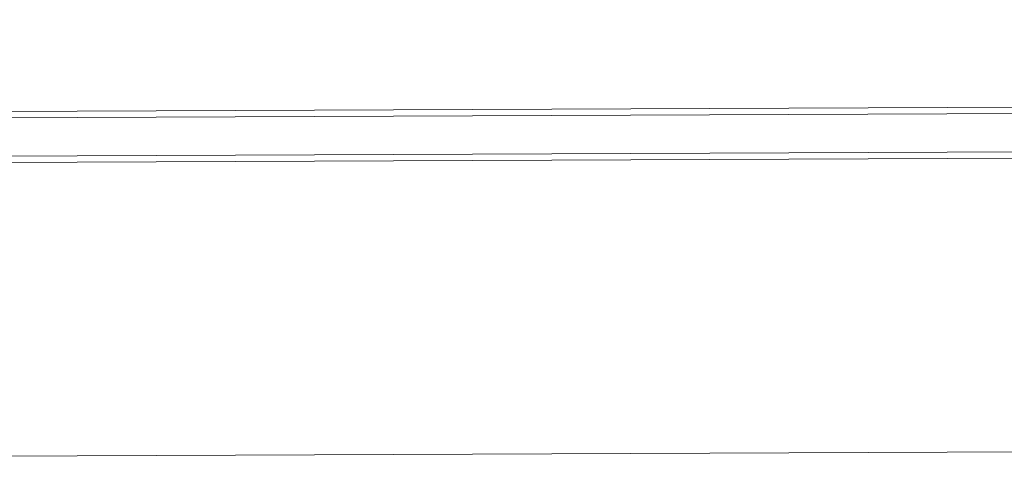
# Model space of a CAD drawing. Header units: millimetres. Extents: x 21148.2 to 21239.2, y 30135 to 30201.8.
# Tile 157 of 189: x 21217.1942 to 21217.2712, y 30166.6527 to 30166.6871. Entities that reach past the tile are written whole.
import ezdxf

# ---------------------------------------------------------------- set-up
doc = ezdxf.new("R2010")
doc.units = ezdxf.units.MM
doc.layers.add('AR-T1E-20-L1$0$BIAL - T1E - LT - 001 - AR - DWG - 0134 & 138$0$EAST PTB LVL-1-FACADE$0$Cladding', color=7, linetype='Continuous', lineweight=13)

msp = doc.modelspace()

# ---------------------------------------------------------------- linework, layer by layer
at = {"layer": 'AR-T1E-20-L1$0$BIAL - T1E - LT - 001 - AR - DWG - 0134 & 138$0$EAST PTB LVL-1-FACADE$0$Cladding', "ltscale": 15}
for points in [[(21217.14844148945, 30166.67974648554), (21218.98280097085, 30166.68710707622), (21218.98290931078, 30166.66010729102)], [(21217.14844349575, 30166.67924648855), (21218.98230298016, 30166.68660507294), (21218.98240931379, 30166.66010528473)], [(21217.14845553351, 30166.67624651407), (21218.97931503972, 30166.68359306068), (21218.97940933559, 30166.66009324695)], [(21217.14845753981, 30166.67574651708), (21218.97881705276, 30166.68309105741), (21218.97890934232, 30166.66009124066)], [(21217.14854982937, 30166.65274670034), (21218.97890934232, 30166.66009124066)]]:
    msp.add_lwpolyline(points, dxfattribs=at)

doc.saveas('drawing.dxf')
